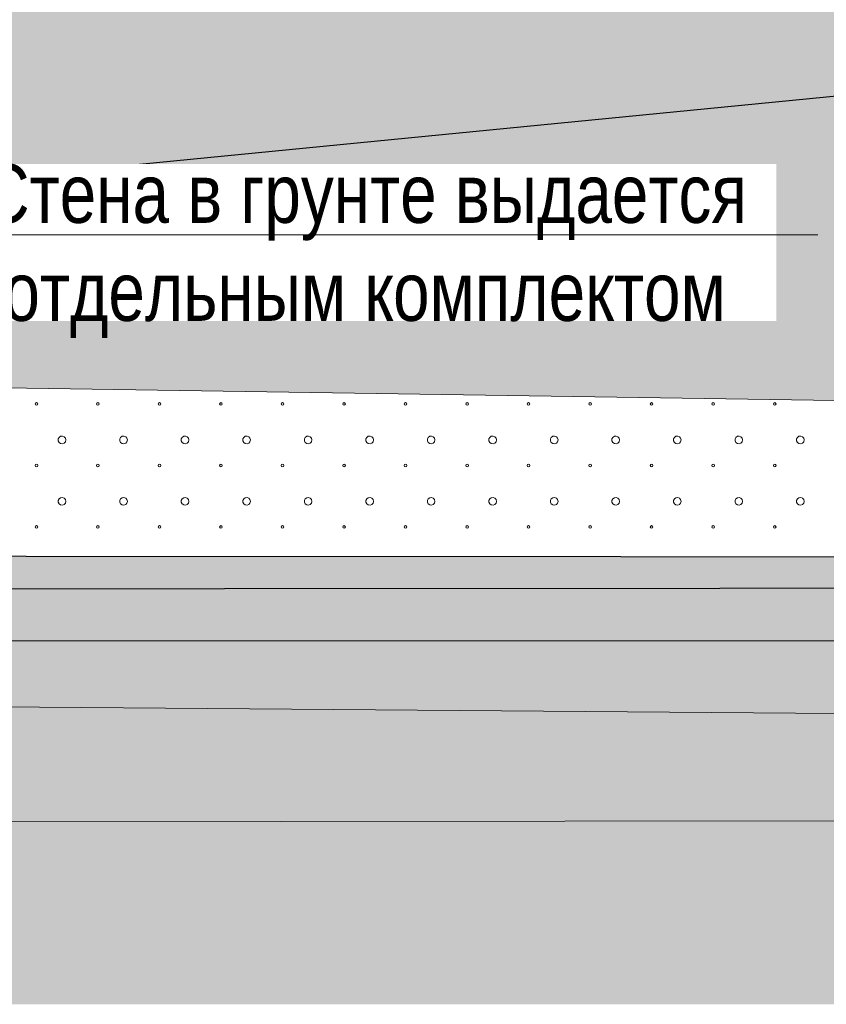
# Model space of a CAD drawing. Header units: millimetres. Extents: x 615418 to 955542, y 450519 to 646666.
# Tile 72 of 84: x 925104 to 942257, y 579958 to 600895. Entities that reach past the tile are written whole.
import ezdxf
from ezdxf import colors
from ezdxf.entities.mleader import LeaderData, LeaderLine
from ezdxf.math import Vec2, Vec3

# ---------------------------------------------------------------- set-up
doc = ezdxf.new("R2010")
doc.units = ezdxf.units.MM
doc.layers.add('Bound', color=7, linetype='Continuous')
doc.layers.add('Fill', color=7, linetype='Continuous')
doc.layers.add('Отдел_Выноски(точка)', color=7, linetype='Continuous', lineweight=15)
doc.styles.add('arial', font='arial.ttf')
pattern_1 = [(197.87055, (767405.044, 606052.442), (-2090.787921, -696.5901627), [8.1465, -22691.8873]), (197.87055, (767060.044, 605707.442), (-2090.787921, -696.5901627), [8.1465, -22691.8873]), (270, (767052.3, 605704.9), (696.9293, 4e-14), [8.146, -688.4443]), (270, (767397.3, 606049.9), (696.9293, 4e-14), [8.146, -688.4443]), (342.12945, (767397.394, 606041.792), (19514.0205961, -6269.3114633), [8.1465, -22691.8873]), (342.12945, (767052.394, 605696.792), (19514.0205961, -6269.3114633), [8.1465, -22691.8873]), (53.95936, (767405.044, 606039.24), (3484.646535, 4876.131138), [8.1465, -9468.1]), (53.95936, (767060.044, 605694.24), (3484.646535, 4876.131138), [8.1465, -9468.1]), (126.04064, (767064.874, 605700.84), (-2090.787921, 2786.36065), [8.146, -9468.1007]), (126.04064, (767409.874, 606045.84), (-2090.787921, 2786.36065), [8.146, -9468.1007])]

# ---------------------------------------------------------------- blocks, each defined once
blk = doc.blocks.new('_None')

msp = doc.modelspace()

# ---------------------------------------------------------------- hatches: boundary and pattern name
at = {"layer": 'Fill', "lineweight": 13}
h = msp.add_hatch(dxfattribs=at)
h.set_pattern_fill('GR29', color=256, scale=1500, pattern_type=2)
h.set_pattern_definition(pattern_1)
h.paths.add_polyline_path([(946165.8, 599637.2), (950535.1, 599915.3), (954042.3, 600127.5), (954042.3, 602231.5), (955542.3, 603231.5), (954989.5, 603415.7), (954042.3, 603379.5), (951843.6, 603295.4), (943944.1, 603034.7), (933579.3, 602648.5), (923214.4, 602235), (912849.6, 601812.2), (902484.8, 601398.7), (892119.9, 601012.4), (890601, 600962.3), (886930.5, 600781.1), (884340, 600669.3), (881749.5, 600557.5), (879158.8, 600462.1), (876568.2, 600366.7), (873977.5, 600271.3), (871386.9, 600175.9), (868796.1, 600100.4), (866205.3, 600025), (863614.5, 599949.5), (861023.8, 599874), (858432.9, 599820.9), (855841.9, 599767.9), (853251, 599714.8), (850660.1, 599661.8), (847475.8, 599545.8), (840295.8, 599545.8), (837106.8, 599545.8), (834117.9, 599545.8), (831128.9, 599545.8), (828139.9, 599545.9), (825151, 599545.9), (822162, 599545.9), (819173, 599545.9), (817678.5, 599545.8), (816903.7, 599474.9), (816157.8, 599418.1), (815411.8, 599362), (814665.9, 599305.8), (813920, 599249.7), (813174, 599193.6), (812428, 599139.8), (811682, 599085.9), (810936, 599032.1), (810190.1, 598978.2), (809444, 598928), (808697.8, 598877.8), (807951.7, 598827.6), (807205.6, 598777.4), (806459.4, 598732.1), (805713.2, 598686.8), (804966.9, 598641.5), (804220.7, 598596.3), (803474.2, 598556.9), (802727.8, 598517.5), (801981.4, 598478.1), (801235, 598438.7), (800488.4, 598406.1), (799741.8, 598373.4), (798995.2, 598340.7), (798248.6, 598308), (797501.7, 598282.4), (796754.9, 598256.9), (796008.1, 598231.4), (795136.3, 598205.1), (795071.3, 598205.7), (793411.4, 598203.9), (791761.5, 598198.1), (790111.6, 598188.7), (788461.7, 598176.1), (786811.8, 598160.8), (785161.9, 598143.7), (783512.1, 598125.2), (781862.2, 598106.4), (780212.3, 598088), (778562.4, 598070.8), (776912.5, 598055.6), (775262.6, 598043), (773612.7, 598033.6), (771962.8, 598027.8), (770212.9, 598025.8), (765601, 598053), (761089.1, 598133.5), (756577.2, 598263.6), (752065.3, 598437.8), (747553.4, 598648.3), (743041.5, 598886.1), (738529.6, 599140.7), (734017.7, 599401), (729505.8, 599655.6), (724993.9, 599893.3), (720482, 600103.9), (715970.1, 600278.1), (711458.2, 600408.2), (706946.3, 600488.6), (702434.4, 600515.8), (688535.1, 600172.8), (657179.2, 600049), (648050.1, 600607.1), (638506.2, 601983), (633618.5, 603231.5), (632118.4, 602231.5), (632118.4, 594516.2), (648050.1, 593573.8), (688535.1, 593577.4), (705044.4, 593577.3), (721336.5, 593180.5), (737628.6, 592783.6), (755362.9, 594099.9), (766712.9, 594451.3), (770212.9, 594545.8), (795161.3, 594606.1), (798250.3, 594601.9), (801239.2, 594590.3), (804228.2, 594571.5), (807217.2, 594546.3), (810206.1, 594515.8), (813195.1, 594481.5), (816184.1, 594444.7), (819173, 594407), (822162, 594370.2), (825151, 594335.8), (828139.9, 594305.4), (831128.9, 594280.2), (834117.9, 594261.4), (837106.8, 594249.8), (840295.8, 594245.8), (847475.8, 594245.7), (885266.5, 593669.6)])
at = {"layer": 'Fill'}
h = msp.add_hatch(dxfattribs=at)
h.set_pattern_fill('GR28', color=256, scale=1500, pattern_type=2)
h.set_pattern_definition([(90, (766712.94, 605367.84), (-375, 375), [16.5, -733.5]), (45, (766712.94, 605384.34), (-375, 375), [16.9706, -513.3595]), (0, (766724.94, 605396.34), (375, 375), [16.5, -733.5]), (315, (766741.44, 605396.34), (375, 375), [16.9706, -513.3595]), (90, (766753.44, 605367.84), (-375, 375), [16.5, -733.5]), (45, (766741.44, 605355.84), (-375, 375), [16.9706, -513.3595]), (0, (766724.94, 605355.84), (375, 375), [16.5, -733.5]), (315, (766712.94, 605367.84), (375, 375), [16.9706, -513.3595])])
h.paths.add_polyline_path([(954042.3, 600127.5), (950535.1, 599915.3), (946165.8, 599637.2), (885266.5, 593669.6), (946165.8, 592741.3), (950535.1, 592674.7), (954042.3, 592578.9)])
h = msp.add_hatch(dxfattribs=at)
h.set_pattern_fill('GR39', color=256, scale=1500, style=0, pattern_type=2)
h.set_pattern_definition([(0, (767140.44, 605463.8), (0, 868.83), [0, -843]), (0, (767681.94, 606009.8), (0, 868.83), [0, -843]), (0, (766838.94, 606009.8), (0, 868.83), [0, -843]), (46.589094, (767045.944, 606216.842), (32034, 33884.37), [159.48, -47680.6918]), (45.009384, (767552.944, 605880.842), (843, 868.83), [168.765, -40372.0644]), (44.01591, (767209.444, 605534.342), (843, 868.83), [182.1, -18573.4564]), (45.009384, (767381.944, 605709.842), (843, 868.83), [177.105, -40363.7244]), (46.627721, (766880.944, 606048.842), (30348, 32146.71), [189.63, -45229.577])])
h.paths.add_polyline_path([(950535.1, 589467.2), (887299.3, 589503.6), (870695.8, 589503.6), (872826.4, 588767.2), (887299.3, 588767.2), (950535.1, 588806.8), (954042.3, 588810.7), (954042.3, 589463.6)])
h = msp.add_hatch(dxfattribs=at)
h.set_pattern_fill('GR30', color=256, scale=1500, style=0, pattern_type=2)
h.set_pattern_definition([(197.866148, (766950.019, 605597.732), (-1469.25, -489.3829239), [8.8168, -15942.6809]), (197.866148, (767197.519, 605845.232), (-1469.25, -489.3829239), [8.8168, -15942.6809]), (270, (767189.1, 605842.5), (489.75, 3e-14), [8.8168, -480.5661]), (270, (766941.6, 605595), (489.75, 3e-14), [8.8168, -480.5661]), (342.133852, (766941.694, 605586.242), (13713.0000001, -4404.4463148), [8.817, -15942.6807]), (342.133852, (767189.194, 605833.742), (13713.0000001, -4404.4463148), [8.817, -15942.6807]), (53.95219, (766949.944, 605583.392), (2448.75, 3425.680467), [8.817, -6649.238]), (53.95219, (767197.444, 605830.892), (2448.75, 3425.680467), [8.817, -6649.238]), (126.04781, (767202.694, 605838.092), (-1469.25, 1957.5316954), [8.8168, -6649.2382]), (126.04781, (766955.194, 605590.592), (-1469.25, 1957.5316954), [8.8168, -6649.2382])])
h.paths.add_polyline_path([(946165.8, 588804.1), (887299.3, 588767.2), (872826.4, 588767.2), (872840.4, 588762.3), (874019, 588355), (875942.2, 587727.7), (887299.3, 587687.2), (946165.8, 587678.5), (950535.1, 587677.8), (954042.3, 587676.9), (954042.3, 588810.7), (950535.1, 588806.8)])
at = {"layer": 'Fill', "lineweight": 13}
h = msp.add_hatch(dxfattribs=at)
h.set_pattern_fill('GR38', color=256, scale=1500, pattern_type=2)
h.set_pattern_definition([(45, (766713, 607455.8), (0, 3150), [1484.925, -2969.85]), (45, (768813, 605355.8), (0, 3150), [1484.925, -2969.85]), (45, (766713, 605355.8), (0, 3150), [2121.3, -2333.473]), (45, (768213, 606855.8), (0, 3150), [2333.4, -2121.373]), (45, (767763, 605355.8), (0, 3150), [2969.85, -1484.923]), (45, (766713, 606405.8), (0, 3150), [2969.85, -1484.923])])
h.paths.add_polyline_path([(954042.3, 587676.9), (950535.1, 587677.8), (887299.3, 587687.2), (875942.2, 587727.7), (877670.5, 587414.2), (881182.4, 586834.2), (884424.8, 586602), (950535.1, 586078.2), (954042.3, 586028.3)])
h.paths.add_polyline_path([(705044.4, 586944.2), (688535.1, 586944.3), (648050.1, 587038.5), (632118.4, 587038.5), (632118.4, 583392.7), (648050.1, 583392.7), (688535.1, 583082.4), (705044.4, 583082.3), (755362.9, 583329.5), (766712.9, 583133.1), (770212.9, 583130.7), (795161.3, 583525), (840295.8, 583746.7), (847475.8, 583745.8), (950535.1, 583871.1), (954042.3, 583878.8), (954042.3, 586028.3), (950535.1, 586078.2), (884424.8, 586602), (847475.8, 586554.3), (840295.8, 586545), (795161.3, 585803.9), (770212.9, 585235.6), (766712.9, 585219.8), (755362.9, 585213.2)])
h = msp.add_hatch(dxfattribs=at)
h.set_pattern_fill('GR29', color=256, scale=1500, pattern_type=2)
h.set_pattern_definition(pattern_1)
h.paths.add_polyline_path([(759209.5, 580399.1), (760209.5, 579958.3), (954042.3, 579958.3), (954042.3, 583878.8), (950535.1, 583871.1), (847475.8, 583745.8), (840295.8, 583746.7), (795161.3, 583525), (770212.9, 583130.7), (766712.9, 583133.1), (755362.9, 583329.5), (705044.4, 583082.3), (688535.1, 583082.4), (648050.1, 583392.7), (632118.4, 583392.7), (632118.4, 579958.3), (757209.5, 579958.3), (758209.5, 579976.3)])

# ---------------------------------------------------------------- linework, layer by layer
at = {"lineweight": 13}
for points in [[(847475.8, 594245.7), (885266.5, 593669.6), (946165.8, 592741.3), (950535.1, 592674.7), (954042.3, 592578.9)], [(847475.8, 593646.1), (855789.4, 593464.6), (859458.9, 592888.1), (863217.7, 591936.8), (867830.4, 590530.2), (870695.8, 589503.6), (872840.4, 588762.3), (874019, 588355), (875942.2, 587727.7), (877670.5, 587414.2), (881182.4, 586834.2), (884424.8, 586602), (950535.1, 586078.2), (954042.3, 586028.3)]]:
    msp.add_lwpolyline(points, dxfattribs=at)
for points in [[(954042.3, 589463.6), (950535.1, 589467.2), (887299.3, 589503.6), (870695.8, 589503.6)], [(954042.3, 588810.7), (950535.1, 588806.8), (887299.3, 588767.2), (872826.4, 588767.2)], [(954042.3, 587676.9), (950535.1, 587677.8), (887299.3, 587687.2), (875942.2, 587727.7)]]:
    msp.add_lwpolyline(points)
at = {"layer": 'Bound'}
msp.add_lwpolyline([(885266.5, 593669.6), (946165.8, 599637.2), (950535.1, 599915.3)], dxfattribs=at)
at = {"layer": 'Bound', "lineweight": 13}
msp.add_lwpolyline([(954042.3, 583878.8), (950535.1, 583871.1), (847475.8, 583745.8), (840295.8, 583746.7), (795161.3, 583525), (770212.9, 583130.7), (766712.9, 583133.1), (755362.9, 583329.5), (705044.4, 583082.3), (688535.1, 583082.4), (648050.1, 583392.7), (632118.4, 583392.7)], dxfattribs=at)
at = {"layer": 'Fill', "linetype": 'Continuous', "lineweight": 13}
for p, q in [((925439.8, 592743.4), (925431.4, 592723.2)), ((925431.6, 592723.3), (925440, 592703.1)), ((925460.1, 592751.8), (925439.9, 592743.5)), ((925480.2, 592743.4), (925460, 592751.8)), ((925480.2, 592703), (925488.6, 592723.2)), ((925488.7, 592723.3), (925480.3, 592743.5)), ((926748.1, 592743.4), (926739.7, 592723.2)), ((926739.9, 592723.3), (926748.3, 592703.1)), ((926768.4, 592751.8), (926748.2, 592743.5)), ((926788.5, 592743.4), (926768.3, 592751.8)), ((926788.5, 592703), (926796.9, 592723.2)), ((926797, 592723.3), (926788.6, 592743.5)), ((928056.4, 592743.4), (928048.1, 592723.2)), ((928048.2, 592723.3), (928056.6, 592703.1)), ((928076.7, 592751.8), (928056.5, 592743.5)), ((928096.8, 592743.4), (928076.6, 592751.8)), ((928096.8, 592703), (928105.2, 592723.2)), ((928105.3, 592723.3), (928096.9, 592743.5)), ((929364.7, 592743.4), (929356.4, 592723.2)), ((929356.5, 592723.3), (929364.9, 592703.1)), ((929385, 592751.8), (929364.8, 592743.5)), ((929405.1, 592743.4), (929384.9, 592751.8)), ((929405.1, 592703), (929413.5, 592723.2)), ((929413.6, 592723.3), (929405.2, 592743.5)), ((930673, 592743.4), (930664.7, 592723.2)), ((930664.8, 592723.3), (930673.2, 592703.1)), ((930693.3, 592751.8), (930673.1, 592743.5)), ((930713.5, 592743.4), (930693.2, 592751.8)), ((930721.9, 592723.3), (930713.5, 592743.5)), ((930713.5, 592703), (930721.8, 592723.2)), ((931981.3, 592743.4), (931973, 592723.2)), ((931973.1, 592723.3), (931981.5, 592703.1)), ((932001.6, 592751.8), (931981.4, 592743.5)), ((932021.8, 592743.4), (932001.5, 592751.8)), ((932030.2, 592723.3), (932021.8, 592743.5)), ((932021.8, 592703), (932030.1, 592723.2)), ((933289.6, 592743.4), (933281.3, 592723.2)), ((933281.4, 592723.3), (933289.8, 592703.1)), ((933309.9, 592751.8), (933289.7, 592743.5)), ((933330.1, 592743.4), (933309.8, 592751.8)), ((933338.5, 592723.3), (933330.1, 592743.5)), ((933330.1, 592703), (933338.4, 592723.2)), ((934597.9, 592743.4), (934589.6, 592723.2)), ((934589.7, 592723.3), (934598.1, 592703.1)), ((934618.2, 592751.8), (934598, 592743.5)), ((934638.4, 592743.4), (934618.1, 592751.8)), ((934646.8, 592723.3), (934638.4, 592743.5)), ((934638.4, 592703), (934646.7, 592723.2)), ((935906.2, 592743.4), (935897.9, 592723.2)), ((935898, 592723.3), (935906.4, 592703.1)), ((935926.5, 592751.8), (935906.3, 592743.5)), ((935946.7, 592743.4), (935926.4, 592751.8)), ((935955.1, 592723.3), (935946.7, 592743.5)), ((935946.7, 592703), (935955, 592723.2)), ((937214.5, 592743.4), (937206.2, 592723.2)), ((937206.3, 592723.3), (937214.7, 592703.1)), ((937234.8, 592751.8), (937214.6, 592743.5)), ((937255, 592743.4), (937234.7, 592751.8)), ((937263.4, 592723.3), (937255, 592743.5)), ((937255, 592703), (937263.3, 592723.2)), ((938522.8, 592743.4), (938514.5, 592723.2)), ((938514.6, 592723.3), (938523, 592703.1)), ((938543.1, 592751.8), (938522.9, 592743.5)), ((938563.3, 592743.4), (938543.1, 592751.8)), ((938571.7, 592723.3), (938563.3, 592743.5)), ((938563.3, 592703), (938571.6, 592723.2)), ((939831.1, 592743.4), (939822.8, 592723.2)), ((939822.9, 592723.3), (939831.3, 592703.1)), ((939851.4, 592751.8), (939831.2, 592743.5)), ((939871.6, 592743.4), (939851.4, 592751.8)), ((939880, 592723.3), (939871.6, 592743.5)), ((939871.6, 592703), (939879.9, 592723.2)), ((941139.4, 592743.4), (941131.1, 592723.2)), ((941131.2, 592723.3), (941139.6, 592703.1)), ((941159.7, 592751.8), (941139.5, 592743.5)), ((941179.9, 592743.4), (941159.7, 592751.8)), ((941188.3, 592723.3), (941179.9, 592743.5)), ((941179.9, 592703), (941188.2, 592723.2)), ((925439.8, 592703), (925460, 592694.7)), ((925460.1, 592694.8), (925480.3, 592703.1)), ((926748.1, 592703), (926768.3, 592694.7)), ((926768.4, 592694.8), (926788.6, 592703.1)), ((928056.4, 592703), (928076.6, 592694.7)), ((928076.7, 592694.8), (928096.9, 592703.1)), ((929364.7, 592703), (929384.9, 592694.7)), ((929385, 592694.8), (929405.2, 592703.1)), ((930673, 592703), (930693.2, 592694.7)), ((930693.3, 592694.8), (930713.5, 592703.1)), ((931981.3, 592703), (932001.5, 592694.7)), ((932001.6, 592694.8), (932021.8, 592703.1)), ((933289.6, 592703), (933309.8, 592694.7)), ((933309.9, 592694.8), (933330.1, 592703.1)), ((934597.9, 592703), (934618.1, 592694.7)), ((934618.2, 592694.8), (934638.4, 592703.1)), ((935906.2, 592703), (935926.4, 592694.7)), ((935926.5, 592694.8), (935946.7, 592703.1)), ((937214.5, 592703), (937234.8, 592694.7)), ((937234.8, 592694.8), (937255.1, 592703.1)), ((938522.8, 592703), (938543.1, 592694.7)), ((938543.1, 592694.8), (938563.4, 592703.1)), ((939831.1, 592703), (939851.4, 592694.7)), ((939851.4, 592694.8), (939871.7, 592703.1)), ((941139.4, 592703), (941159.7, 592694.7)), ((941159.7, 592694.8), (941180, 592703.1)), ((925942.9, 592014), (925924.7, 591979.4)), ((925924.7, 591979.4), (925924.7, 591940.4)), ((925924.7, 591940.3), (925942.9, 591905.7)), ((925975.1, 592036.2), (925942.9, 592014)), ((925942.9, 591905.7), (925975, 591883.5)), ((926013.8, 592040.9), (925975, 592036.2)), ((925975.1, 591883.5), (926013.9, 591878.8)), ((926013.8, 591878.9), (926050.4, 591892.7)), ((926050.4, 592027.1), (926013.9, 592040.9)), ((926076.3, 591997.9), (926050.4, 592027.2)), ((926050.4, 591892.7), (926076.3, 591922)), ((926076.3, 591921.9), (926085.5, 591959.9)), ((926085.7, 591959.9), (926076.5, 591997.9)), ((927251.2, 592014), (927233, 591979.4)), ((927233, 591979.4), (927233, 591940.4)), ((927233, 591940.3), (927251.2, 591905.7)), ((927283.4, 592036.2), (927251.2, 592014)), ((927251.2, 591905.7), (927283.3, 591883.5)), ((927322.1, 592040.9), (927283.3, 592036.2)), ((927283.4, 591883.5), (927322.2, 591878.8)), ((927322.1, 591878.9), (927358.7, 591892.7)), ((927358.7, 592027.1), (927322.2, 592040.9)), ((927384.6, 591997.9), (927358.7, 592027.2)), ((927358.7, 591892.7), (927384.6, 591922)), ((927384.6, 591921.9), (927393.8, 591959.9)), ((927394, 591959.9), (927384.8, 591997.9)), ((928559.5, 592014), (928541.3, 591979.4)), ((928541.3, 591979.4), (928541.3, 591940.4)), ((928541.3, 591940.3), (928559.5, 591905.7)), ((928591.7, 592036.2), (928559.5, 592014)), ((928559.5, 591905.7), (928591.6, 591883.5)), ((928630.4, 592040.9), (928591.6, 592036.2)), ((928591.7, 591883.5), (928630.5, 591878.8)), ((928630.4, 591878.9), (928667, 591892.7)), ((928667, 592027.1), (928630.5, 592040.9)), ((928692.9, 591997.9), (928667, 592027.2)), ((928667, 591892.7), (928692.9, 591922)), ((928692.9, 591921.9), (928702.1, 591959.9)), ((928702.3, 591959.9), (928693.1, 591997.9)), ((929849.6, 591979.4), (929849.6, 591940.4)), ((929849.6, 591940.3), (929867.8, 591905.7)), ((929867.8, 592014), (929849.7, 591979.4)), ((929900, 592036.2), (929867.8, 592014)), ((929867.8, 591905.7), (929899.9, 591883.5)), ((929938.7, 592040.9), (929899.9, 592036.2)), ((929900, 591883.5), (929938.8, 591878.8)), ((929938.7, 591878.9), (929975.3, 591892.7)), ((929975.3, 592027.1), (929938.8, 592040.9)), ((930001.2, 591997.9), (929975.3, 592027.2)), ((929975.3, 591892.7), (930001.2, 591922)), ((930001.2, 591921.9), (930010.4, 591959.9)), ((930010.6, 591959.9), (930001.4, 591997.9)), ((931157.9, 591979.4), (931157.9, 591940.4)), ((931176.1, 592014), (931158, 591979.4)), ((931158, 591940.3), (931176.1, 591905.7)), ((931208.3, 592036.2), (931176.1, 592014)), ((931176.1, 591905.7), (931208.2, 591883.5)), ((931247, 592040.9), (931208.2, 592036.2)), ((931208.3, 591883.5), (931247.1, 591878.8)), ((931247, 591878.9), (931283.6, 591892.7)), ((931283.6, 592027.1), (931247.1, 592040.9)), ((931309.5, 591997.9), (931283.6, 592027.2)), ((931283.6, 591892.7), (931309.5, 591922)), ((931309.5, 591921.9), (931318.7, 591959.9)), ((931319, 591959.9), (931309.7, 591997.9)), ((932466.2, 591979.4), (932466.2, 591940.4)), ((932484.4, 592014), (932466.3, 591979.4)), ((932466.3, 591940.3), (932484.4, 591905.7)), ((932516.6, 592036.2), (932484.4, 592014)), ((932484.4, 591905.7), (932516.5, 591883.5)), ((932555.3, 592040.9), (932516.5, 592036.2)), ((932516.6, 591883.5), (932555.4, 591878.8)), ((932555.3, 591878.9), (932591.9, 591892.7)), ((932591.9, 592027.1), (932555.4, 592040.9)), ((932617.8, 591997.9), (932591.9, 592027.2)), ((932591.9, 591892.7), (932617.8, 591922)), ((932617.8, 591921.9), (932627, 591959.9)), ((932627.3, 591959.9), (932618, 591997.9)), ((933774.5, 591979.4), (933774.5, 591940.4)), ((933792.7, 592014), (933774.6, 591979.4)), ((933774.6, 591940.3), (933792.7, 591905.7)), ((933824.9, 592036.2), (933792.7, 592014)), ((933792.7, 591905.7), (933824.8, 591883.5)), ((933863.6, 592040.9), (933824.8, 592036.2)), ((933824.9, 591883.5), (933863.7, 591878.8)), ((933863.6, 591878.9), (933900.2, 591892.7)), ((933900.2, 592027.1), (933863.7, 592040.9)), ((933926.1, 591997.9), (933900.2, 592027.2)), ((933900.2, 591892.7), (933926.1, 591922)), ((933926.1, 591921.9), (933935.3, 591959.9)), ((933935.6, 591959.9), (933926.3, 591997.9)), ((935082.8, 591979.4), (935082.8, 591940.4)), ((935101, 592014), (935082.9, 591979.4)), ((935082.9, 591940.3), (935101, 591905.7)), ((935133.2, 592036.2), (935101, 592014)), ((935101, 591905.7), (935133.1, 591883.5)), ((935171.9, 592040.9), (935133.1, 592036.2)), ((935133.2, 591883.5), (935172, 591878.8)), ((935171.9, 591878.9), (935208.5, 591892.7)), ((935208.5, 592027.1), (935172, 592040.9)), ((935234.4, 591997.9), (935208.5, 592027.2)), ((935208.5, 591892.7), (935234.4, 591922)), ((935234.4, 591921.9), (935243.6, 591959.9)), ((935243.9, 591959.9), (935234.6, 591997.9)), ((936391.1, 591979.4), (936391.1, 591940.4)), ((936409.3, 592014), (936391.2, 591979.4)), ((936391.2, 591940.3), (936409.3, 591905.7)), ((936441.5, 592036.2), (936409.3, 592014)), ((936409.3, 591905.7), (936441.4, 591883.5)), ((936480.2, 592040.9), (936441.4, 592036.2)), ((936441.5, 591883.5), (936480.3, 591878.8)), ((936480.2, 591878.9), (936516.8, 591892.7)), ((936516.8, 592027.1), (936480.3, 592040.9)), ((936542.7, 591997.9), (936516.8, 592027.2)), ((936516.8, 591892.7), (936542.7, 591922)), ((936542.7, 591921.9), (936552, 591959.9)), ((936552.2, 591959.9), (936542.9, 591997.9)), ((937699.4, 591979.4), (937699.4, 591940.4)), ((937717.6, 592014), (937699.5, 591979.4)), ((937699.5, 591940.3), (937717.6, 591905.7)), ((937749.8, 592036.2), (937717.6, 592014)), ((937717.6, 591905.7), (937749.8, 591883.5)), ((937788.5, 592040.9), (937749.7, 592036.2)), ((937749.8, 591883.5), (937788.6, 591878.8)), ((937788.5, 591878.9), (937825.1, 591892.7)), ((937825.1, 592027.1), (937788.6, 592040.9)), ((937851, 591997.9), (937825.1, 592027.2)), ((937825.1, 591892.7), (937851, 591922)), ((937851, 591921.9), (937860.3, 591959.9)), ((937860.5, 591959.9), (937851.2, 591997.9)), ((939007.7, 591979.4), (939007.7, 591940.4)), ((939025.9, 592014), (939007.8, 591979.4)), ((939007.8, 591940.3), (939025.9, 591905.7)), ((939058.1, 592036.2), (939025.9, 592014)), ((939025.9, 591905.7), (939058.1, 591883.5)), ((939096.8, 592040.9), (939058, 592036.2)), ((939058.1, 591883.5), (939096.9, 591878.8)), ((939096.8, 591878.9), (939133.4, 591892.7)), ((939133.4, 592027.1), (939096.9, 592040.9)), ((939133.4, 591892.7), (939159.3, 591922)), ((939159.3, 591997.9), (939133.5, 592027.2)), ((939159.3, 591921.9), (939168.6, 591959.9)), ((939168.8, 591959.9), (939159.5, 591997.9)), ((940316, 591979.4), (940316, 591940.4)), ((940334.2, 592014), (940316.1, 591979.4)), ((940316.1, 591940.3), (940334.2, 591905.7)), ((940366.4, 592036.2), (940334.2, 592014)), ((940334.2, 591905.7), (940366.4, 591883.5)), ((940405.1, 592040.9), (940366.3, 592036.2)), ((940366.4, 591883.5), (940405.2, 591878.8)), ((940405.1, 591878.9), (940441.7, 591892.7)), ((940441.7, 592027.1), (940405.2, 592040.9)), ((940441.7, 591892.7), (940467.6, 591922)), ((940467.6, 591997.9), (940441.8, 592027.2)), ((940467.6, 591921.9), (940476.9, 591959.9)), ((940477.1, 591959.9), (940467.8, 591997.9)), ((941642.5, 592014), (941624.4, 591979.4)), ((941624.4, 591979.4), (941624.4, 591940.4)), ((941624.4, 591940.3), (941642.5, 591905.7)), ((941674.7, 592036.2), (941642.5, 592014)), ((941642.5, 591905.7), (941674.7, 591883.5)), ((941713.4, 592040.9), (941674.7, 592036.2)), ((941674.7, 591883.5), (941713.5, 591878.8)), ((941713.4, 591878.9), (941750, 591892.7)), ((941750, 592027.1), (941713.5, 592040.9)), ((941750, 591892.7), (941775.9, 591922)), ((941775.9, 591997.9), (941750.1, 592027.2)), ((941775.9, 591921.9), (941785.2, 591959.9)), ((941785.4, 591959.9), (941776.1, 591997.9)), ((925439.8, 591435.9), (925431.4, 591415.7)), ((925431.6, 591415.8), (925440, 591395.6)), ((925439.8, 591395.5), (925460, 591387.2)), ((925460.1, 591444.3), (925439.9, 591436)), ((925480.2, 591435.9), (925460, 591444.3)), ((925460.1, 591387.3), (925480.3, 591395.7)), ((925480.2, 591395.5), (925488.6, 591415.7)), ((925488.7, 591415.8), (925480.3, 591436)), ((926748.1, 591435.9), (926739.7, 591415.7)), ((926739.9, 591415.8), (926748.3, 591395.6)), ((926748.1, 591395.5), (926768.3, 591387.2)), ((926768.4, 591444.3), (926748.2, 591436)), ((926788.5, 591435.9), (926768.3, 591444.3)), ((926768.4, 591387.3), (926788.6, 591395.7)), ((926788.5, 591395.5), (926796.9, 591415.7)), ((926797, 591415.8), (926788.6, 591436)), ((928056.4, 591435.9), (928048.1, 591415.7)), ((928048.2, 591415.8), (928056.6, 591395.6)), ((928056.4, 591395.5), (928076.6, 591387.2)), ((928076.7, 591444.3), (928056.5, 591436)), ((928096.8, 591435.9), (928076.6, 591444.3)), ((928076.7, 591387.3), (928096.9, 591395.7)), ((928096.8, 591395.5), (928105.2, 591415.7)), ((928105.3, 591415.8), (928096.9, 591436)), ((929364.7, 591435.9), (929356.4, 591415.7)), ((929356.5, 591415.8), (929364.9, 591395.6)), ((929364.7, 591395.5), (929384.9, 591387.2)), ((929385, 591444.3), (929364.8, 591436)), ((929405.1, 591435.9), (929384.9, 591444.3)), ((929385, 591387.3), (929405.2, 591395.7)), ((929405.1, 591395.5), (929413.5, 591415.7)), ((929413.6, 591415.8), (929405.2, 591436)), ((930673, 591435.9), (930664.7, 591415.7)), ((930664.8, 591415.8), (930673.2, 591395.6)), ((930673, 591395.5), (930693.2, 591387.2)), ((930693.3, 591444.3), (930673.1, 591436)), ((930713.5, 591435.9), (930693.2, 591444.3)), ((930693.3, 591387.3), (930713.5, 591395.7)), ((930721.9, 591415.8), (930713.5, 591436)), ((930713.5, 591395.5), (930721.8, 591415.7)), ((931981.3, 591435.9), (931973, 591415.7)), ((931973.1, 591415.8), (931981.5, 591395.6)), ((931981.3, 591395.5), (932001.5, 591387.2)), ((932001.6, 591444.3), (931981.4, 591436)), ((932021.8, 591435.9), (932001.5, 591444.3)), ((932001.6, 591387.3), (932021.8, 591395.7)), ((932030.2, 591415.8), (932021.8, 591436)), ((932021.8, 591395.5), (932030.1, 591415.7)), ((933289.6, 591435.9), (933281.3, 591415.7)), ((933281.4, 591415.8), (933289.8, 591395.6)), ((933289.6, 591395.5), (933309.8, 591387.2)), ((933309.9, 591444.3), (933289.7, 591436)), ((933330.1, 591435.9), (933309.8, 591444.3)), ((933309.9, 591387.3), (933330.1, 591395.7)), ((933338.5, 591415.8), (933330.1, 591436)), ((933330.1, 591395.5), (933338.4, 591415.7)), ((934597.9, 591435.9), (934589.6, 591415.7)), ((934589.7, 591415.8), (934598.1, 591395.6)), ((934597.9, 591395.5), (934618.1, 591387.2)), ((934618.2, 591444.3), (934598, 591436)), ((934638.4, 591435.9), (934618.1, 591444.3)), ((934618.2, 591387.3), (934638.4, 591395.7)), ((934646.8, 591415.8), (934638.4, 591436)), ((934638.4, 591395.5), (934646.7, 591415.7)), ((935906.2, 591435.9), (935897.9, 591415.7)), ((935898, 591415.8), (935906.4, 591395.6)), ((935906.2, 591395.5), (935926.4, 591387.2)), ((935926.5, 591444.3), (935906.3, 591436)), ((935946.7, 591435.9), (935926.4, 591444.3)), ((935926.5, 591387.3), (935946.7, 591395.7)), ((935955.1, 591415.8), (935946.7, 591436)), ((935946.7, 591395.5), (935955, 591415.7)), ((937214.5, 591435.9), (937206.2, 591415.7)), ((937206.3, 591415.8), (937214.7, 591395.6)), ((937214.5, 591395.5), (937234.8, 591387.2)), ((937234.8, 591444.3), (937214.6, 591436)), ((937255, 591435.9), (937234.7, 591444.3)), ((937234.8, 591387.3), (937255.1, 591395.7)), ((937263.4, 591415.8), (937255, 591436)), ((937255, 591395.5), (937263.3, 591415.7)), ((938522.8, 591435.9), (938514.5, 591415.7)), ((938514.6, 591415.8), (938523, 591395.6)), ((938522.8, 591395.5), (938543.1, 591387.2)), ((938543.1, 591444.3), (938522.9, 591436)), ((938563.3, 591435.9), (938543.1, 591444.3)), ((938543.1, 591387.3), (938563.4, 591395.7)), ((938571.7, 591415.8), (938563.3, 591436)), ((938563.3, 591395.5), (938571.6, 591415.7)), ((939831.1, 591435.9), (939822.8, 591415.7)), ((939822.9, 591415.8), (939831.3, 591395.6)), ((939831.1, 591395.5), (939851.4, 591387.2)), ((939851.4, 591444.3), (939831.2, 591436)), ((939871.6, 591435.9), (939851.4, 591444.3)), ((939851.4, 591387.3), (939871.7, 591395.7)), ((939880, 591415.8), (939871.6, 591436)), ((939871.6, 591395.5), (939879.9, 591415.7)), ((941139.4, 591435.9), (941131.1, 591415.7)), ((941131.2, 591415.8), (941139.6, 591395.6)), ((941139.4, 591395.5), (941159.7, 591387.2)), ((941159.7, 591444.3), (941139.5, 591436)), ((941179.9, 591435.9), (941159.7, 591444.3)), ((941159.7, 591387.3), (941180, 591395.7)), ((941188.3, 591415.8), (941179.9, 591436)), ((941179.9, 591395.5), (941188.2, 591415.7)), ((925942.9, 590706.5), (925924.7, 590671.9)), ((925924.7, 590671.9), (925924.7, 590632.9)), ((925924.7, 590632.8), (925942.9, 590598.2)), ((925975.1, 590728.8), (925942.9, 590706.5)), ((926013.8, 590733.4), (925975, 590728.7)), ((926050.4, 590719.6), (926013.9, 590733.5)), ((926076.3, 590690.4), (926050.4, 590719.7)), ((926076.3, 590614.4), (926085.5, 590652.4)), ((926085.7, 590652.4), (926076.5, 590690.4)), ((927251.2, 590706.5), (927233, 590671.9)), ((927233, 590671.9), (927233, 590632.9)), ((927233, 590632.8), (927251.2, 590598.2)), ((927283.4, 590728.8), (927251.2, 590706.5)), ((927322.1, 590733.4), (927283.3, 590728.7)), ((927358.7, 590719.6), (927322.2, 590733.5)), ((927384.6, 590690.4), (927358.7, 590719.7)), ((927384.6, 590614.4), (927393.8, 590652.4)), ((927394, 590652.4), (927384.8, 590690.4)), ((928559.5, 590706.5), (928541.3, 590671.9)), ((928541.3, 590671.9), (928541.3, 590632.9)), ((928541.3, 590632.8), (928559.5, 590598.2)), ((928591.7, 590728.8), (928559.5, 590706.5)), ((928630.4, 590733.4), (928591.6, 590728.7)), ((928667, 590719.6), (928630.5, 590733.5)), ((928692.9, 590690.4), (928667, 590719.7)), ((928692.9, 590614.4), (928702.1, 590652.4)), ((928702.3, 590652.4), (928693.1, 590690.4)), ((929849.6, 590671.9), (929849.6, 590632.9)), ((929849.6, 590632.8), (929867.8, 590598.2)), ((929867.8, 590706.5), (929849.7, 590671.9)), ((929900, 590728.8), (929867.8, 590706.5)), ((929938.7, 590733.4), (929899.9, 590728.7)), ((929975.3, 590719.6), (929938.8, 590733.5)), ((930001.2, 590690.4), (929975.3, 590719.7)), ((930001.2, 590614.4), (930010.4, 590652.4)), ((930010.6, 590652.4), (930001.4, 590690.4)), ((931157.9, 590671.9), (931157.9, 590632.9)), ((931176.1, 590706.5), (931158, 590671.9)), ((931158, 590632.8), (931176.1, 590598.2)), ((931208.3, 590728.8), (931176.1, 590706.5)), ((931247, 590733.4), (931208.2, 590728.7)), ((931283.6, 590719.6), (931247.1, 590733.5)), ((931309.5, 590690.4), (931283.6, 590719.7)), ((931309.5, 590614.4), (931318.7, 590652.4)), ((931319, 590652.4), (931309.7, 590690.4)), ((932466.2, 590671.9), (932466.2, 590632.9)), ((932484.4, 590706.5), (932466.3, 590671.9)), ((932466.3, 590632.8), (932484.4, 590598.2)), ((932516.6, 590728.8), (932484.4, 590706.5)), ((932555.3, 590733.4), (932516.5, 590728.7)), ((932591.9, 590719.6), (932555.4, 590733.5)), ((932617.8, 590690.4), (932591.9, 590719.7)), ((932617.8, 590614.4), (932627, 590652.4)), ((932627.3, 590652.4), (932618, 590690.4)), ((933774.5, 590671.9), (933774.5, 590632.9)), ((933792.7, 590706.5), (933774.6, 590671.9)), ((933774.6, 590632.8), (933792.7, 590598.2)), ((933824.9, 590728.8), (933792.7, 590706.5)), ((933863.6, 590733.4), (933824.8, 590728.7)), ((933900.2, 590719.6), (933863.7, 590733.5)), ((933926.1, 590690.4), (933900.2, 590719.7)), ((933926.1, 590614.4), (933935.3, 590652.4)), ((933935.6, 590652.4), (933926.3, 590690.4)), ((935082.8, 590671.9), (935082.8, 590632.9)), ((935101, 590706.5), (935082.9, 590671.9)), ((935082.9, 590632.8), (935101, 590598.2)), ((935133.2, 590728.8), (935101, 590706.5)), ((935171.9, 590733.4), (935133.1, 590728.7)), ((935208.5, 590719.6), (935172, 590733.5)), ((935234.4, 590690.4), (935208.5, 590719.7)), ((935234.4, 590614.4), (935243.6, 590652.4)), ((935243.9, 590652.4), (935234.6, 590690.4)), ((936391.1, 590671.9), (936391.1, 590632.9)), ((936409.3, 590706.5), (936391.2, 590671.9)), ((936391.2, 590632.8), (936409.3, 590598.2)), ((936441.5, 590728.8), (936409.3, 590706.5)), ((936480.2, 590733.4), (936441.4, 590728.7)), ((936516.8, 590719.6), (936480.3, 590733.5)), ((936542.7, 590690.4), (936516.8, 590719.7)), ((936542.7, 590614.4), (936552, 590652.4)), ((936552.2, 590652.4), (936542.9, 590690.4)), ((937699.4, 590671.9), (937699.4, 590632.9)), ((937717.6, 590706.5), (937699.5, 590671.9)), ((937699.5, 590632.8), (937717.6, 590598.2)), ((937749.8, 590728.8), (937717.6, 590706.5)), ((937788.5, 590733.4), (937749.7, 590728.7)), ((937825.1, 590719.6), (937788.6, 590733.5)), ((937851, 590690.4), (937825.1, 590719.7)), ((937851, 590614.4), (937860.3, 590652.4)), ((937860.5, 590652.4), (937851.2, 590690.4)), ((939007.7, 590671.9), (939007.7, 590632.9)), ((939025.9, 590706.5), (939007.8, 590671.9)), ((939007.8, 590632.8), (939025.9, 590598.2)), ((939058.1, 590728.8), (939025.9, 590706.5)), ((939096.8, 590733.4), (939058, 590728.7)), ((939133.4, 590719.6), (939096.9, 590733.5)), ((939159.3, 590690.4), (939133.5, 590719.7)), ((939159.3, 590614.4), (939168.6, 590652.4)), ((939168.8, 590652.4), (939159.5, 590690.4)), ((940316, 590671.9), (940316, 590632.9)), ((940334.2, 590706.5), (940316.1, 590671.9)), ((940316.1, 590632.8), (940334.2, 590598.2)), ((940366.4, 590728.8), (940334.2, 590706.5)), ((940405.1, 590733.4), (940366.3, 590728.7)), ((940441.7, 590719.6), (940405.2, 590733.5)), ((940467.6, 590690.4), (940441.8, 590719.7)), ((940467.6, 590614.4), (940476.9, 590652.4)), ((940477.1, 590652.4), (940467.8, 590690.4)), ((941642.5, 590706.5), (941624.4, 590671.9)), ((941624.4, 590671.9), (941624.4, 590632.9)), ((941624.4, 590632.8), (941642.5, 590598.2)), ((941674.7, 590728.8), (941642.5, 590706.5)), ((941713.4, 590733.4), (941674.7, 590728.7)), ((941750, 590719.6), (941713.5, 590733.5)), ((941775.9, 590690.4), (941750.1, 590719.7)), ((941775.9, 590614.4), (941785.2, 590652.4)), ((941785.4, 590652.4), (941776.1, 590690.4)), ((925942.9, 590598.3), (925975, 590576)), ((925975.1, 590576), (926013.9, 590571.3)), ((926013.8, 590571.4), (926050.4, 590585.2)), ((926050.4, 590585.2), (926076.3, 590614.5)), ((927251.2, 590598.3), (927283.3, 590576)), ((927283.4, 590576), (927322.2, 590571.3)), ((927322.1, 590571.4), (927358.7, 590585.2)), ((927358.7, 590585.2), (927384.6, 590614.5)), ((928559.5, 590598.3), (928591.6, 590576)), ((928591.7, 590576), (928630.5, 590571.3)), ((928630.4, 590571.4), (928667, 590585.2)), ((928667, 590585.2), (928692.9, 590614.5)), ((929867.8, 590598.3), (929899.9, 590576)), ((929900, 590576), (929938.8, 590571.3)), ((929938.7, 590571.4), (929975.3, 590585.2)), ((929975.3, 590585.2), (930001.2, 590614.5)), ((931176.1, 590598.3), (931208.2, 590576)), ((931208.3, 590576), (931247.1, 590571.3)), ((931247, 590571.4), (931283.6, 590585.2)), ((931283.6, 590585.2), (931309.5, 590614.5)), ((932484.4, 590598.3), (932516.5, 590576)), ((932516.6, 590576), (932555.4, 590571.3)), ((932555.3, 590571.4), (932591.9, 590585.2)), ((932591.9, 590585.2), (932617.8, 590614.5)), ((933792.7, 590598.3), (933824.8, 590576)), ((933824.9, 590576), (933863.7, 590571.3)), ((933863.6, 590571.4), (933900.2, 590585.2)), ((933900.2, 590585.2), (933926.1, 590614.5)), ((935101, 590598.3), (935133.1, 590576)), ((935133.2, 590576), (935172, 590571.3)), ((935171.9, 590571.4), (935208.5, 590585.2)), ((935208.5, 590585.2), (935234.4, 590614.5)), ((936409.3, 590598.3), (936441.4, 590576)), ((936441.5, 590576), (936480.3, 590571.3)), ((936480.2, 590571.4), (936516.8, 590585.2)), ((936516.8, 590585.2), (936542.7, 590614.5)), ((937717.6, 590598.3), (937749.8, 590576)), ((937749.8, 590576), (937788.6, 590571.3)), ((937788.5, 590571.4), (937825.1, 590585.2)), ((937825.1, 590585.2), (937851, 590614.5)), ((939025.9, 590598.3), (939058.1, 590576)), ((939058.1, 590576), (939096.9, 590571.3)), ((939096.8, 590571.4), (939133.4, 590585.2)), ((939133.4, 590585.2), (939159.3, 590614.5)), ((940334.2, 590598.3), (940366.4, 590576)), ((940366.4, 590576), (940405.2, 590571.3)), ((940405.1, 590571.4), (940441.7, 590585.2)), ((940441.7, 590585.2), (940467.6, 590614.5)), ((941642.5, 590598.3), (941674.7, 590576)), ((941674.7, 590576), (941713.5, 590571.3)), ((941713.4, 590571.4), (941750, 590585.2)), ((941750, 590585.2), (941775.9, 590614.5)), ((925439.8, 590128.4), (925431.4, 590108.2)), ((925431.6, 590108.3), (925440, 590088.1)), ((925439.8, 590088), (925460, 590079.7)), ((925460.1, 590136.8), (925439.9, 590128.5)), ((925480.2, 590128.4), (925460, 590136.8)), ((925460.1, 590079.8), (925480.3, 590088.2)), ((925480.2, 590088), (925488.6, 590108.2)), ((925488.7, 590108.3), (925480.3, 590128.5)), ((926748.1, 590128.4), (926739.7, 590108.2)), ((926739.9, 590108.3), (926748.3, 590088.1)), ((926748.1, 590088), (926768.3, 590079.7)), ((926768.4, 590136.8), (926748.2, 590128.5)), ((926788.5, 590128.4), (926768.3, 590136.8)), ((926768.4, 590079.8), (926788.6, 590088.2)), ((926788.5, 590088), (926796.9, 590108.2)), ((926797, 590108.3), (926788.6, 590128.5)), ((928056.4, 590128.4), (928048.1, 590108.2)), ((928048.2, 590108.3), (928056.6, 590088.1)), ((928056.4, 590088), (928076.6, 590079.7)), ((928076.7, 590136.8), (928056.5, 590128.5)), ((928096.8, 590128.4), (928076.6, 590136.8)), ((928076.7, 590079.8), (928096.9, 590088.2)), ((928096.8, 590088), (928105.2, 590108.2)), ((928105.3, 590108.3), (928096.9, 590128.5)), ((929364.7, 590128.4), (929356.4, 590108.2)), ((929356.5, 590108.3), (929364.9, 590088.1)), ((929364.7, 590088), (929384.9, 590079.7)), ((929385, 590136.8), (929364.8, 590128.5)), ((929405.1, 590128.4), (929384.9, 590136.8)), ((929385, 590079.8), (929405.2, 590088.2)), ((929405.1, 590088), (929413.5, 590108.2)), ((929413.6, 590108.3), (929405.2, 590128.5)), ((930673, 590128.4), (930664.7, 590108.2)), ((930664.8, 590108.3), (930673.2, 590088.1)), ((930673, 590088), (930693.2, 590079.7)), ((930693.3, 590136.8), (930673.1, 590128.5)), ((930713.5, 590128.4), (930693.2, 590136.8)), ((930693.3, 590079.8), (930713.5, 590088.2)), ((930721.9, 590108.3), (930713.5, 590128.5)), ((930713.5, 590088), (930721.8, 590108.2)), ((931981.3, 590128.4), (931973, 590108.2)), ((931973.1, 590108.3), (931981.5, 590088.1)), ((931981.3, 590088), (932001.5, 590079.7)), ((932001.6, 590136.8), (931981.4, 590128.5)), ((932021.8, 590128.4), (932001.5, 590136.8)), ((932001.6, 590079.8), (932021.8, 590088.2)), ((932030.2, 590108.3), (932021.8, 590128.5)), ((932021.8, 590088), (932030.1, 590108.2)), ((933289.6, 590128.4), (933281.3, 590108.2)), ((933281.4, 590108.3), (933289.8, 590088.1)), ((933289.6, 590088), (933309.8, 590079.7)), ((933309.9, 590136.8), (933289.7, 590128.5)), ((933330.1, 590128.4), (933309.8, 590136.8)), ((933309.9, 590079.8), (933330.1, 590088.2)), ((933338.5, 590108.3), (933330.1, 590128.5)), ((933330.1, 590088), (933338.4, 590108.2)), ((934597.9, 590128.4), (934589.6, 590108.2)), ((934589.7, 590108.3), (934598.1, 590088.1)), ((934597.9, 590088), (934618.1, 590079.7)), ((934618.2, 590136.8), (934598, 590128.5)), ((934638.4, 590128.4), (934618.1, 590136.8)), ((934618.2, 590079.8), (934638.4, 590088.2)), ((934646.8, 590108.3), (934638.4, 590128.5)), ((934638.4, 590088), (934646.7, 590108.2)), ((935906.2, 590128.4), (935897.9, 590108.2)), ((935898, 590108.3), (935906.4, 590088.1)), ((935906.2, 590088), (935926.4, 590079.7)), ((935926.5, 590136.8), (935906.3, 590128.5)), ((935946.7, 590128.4), (935926.4, 590136.8)), ((935926.5, 590079.8), (935946.7, 590088.2)), ((935955.1, 590108.3), (935946.7, 590128.5)), ((935946.7, 590088), (935955, 590108.2)), ((937214.5, 590128.4), (937206.2, 590108.2)), ((937206.3, 590108.3), (937214.7, 590088.1)), ((937214.5, 590088), (937234.8, 590079.7)), ((937234.8, 590136.8), (937214.6, 590128.5)), ((937255, 590128.4), (937234.7, 590136.8)), ((937234.8, 590079.8), (937255.1, 590088.2)), ((937263.4, 590108.3), (937255, 590128.5)), ((937255, 590088), (937263.3, 590108.2)), ((938522.8, 590128.4), (938514.5, 590108.2)), ((938514.6, 590108.3), (938523, 590088.1)), ((938522.8, 590088), (938543.1, 590079.7)), ((938543.1, 590136.8), (938522.9, 590128.5)), ((938563.3, 590128.4), (938543.1, 590136.8)), ((938543.1, 590079.8), (938563.4, 590088.2)), ((938571.7, 590108.3), (938563.3, 590128.5)), ((938563.3, 590088), (938571.6, 590108.2)), ((939831.1, 590128.4), (939822.8, 590108.2)), ((939822.9, 590108.3), (939831.3, 590088.1)), ((939831.1, 590088), (939851.4, 590079.7)), ((939851.4, 590136.8), (939831.2, 590128.5)), ((939871.6, 590128.4), (939851.4, 590136.8)), ((939851.4, 590079.8), (939871.7, 590088.2)), ((939880, 590108.3), (939871.6, 590128.5)), ((939871.6, 590088), (939879.9, 590108.2)), ((941139.4, 590128.4), (941131.1, 590108.2)), ((941131.2, 590108.3), (941139.6, 590088.1)), ((941139.4, 590088), (941159.7, 590079.7)), ((941159.7, 590136.8), (941139.5, 590128.5)), ((941179.9, 590128.4), (941159.7, 590136.8)), ((941159.7, 590079.8), (941180, 590088.2)), ((941188.3, 590108.3), (941179.9, 590128.5)), ((941179.9, 590088), (941188.2, 590108.2))]:
    msp.add_line(p, q, dxfattribs=at)

# ---------------------------------------------------------------- next in the draw order: leaders
at = {"layer": 'Отдел_Выноски(точка)'}
ml = msp.add_multileader_mtext('Standard', dxfattribs=at)
ml.set_content('{\\W0.8;Стена в грунте выдается отдельным комплектом}', color=256, style='arial')
ml.set_leader_properties(color=256, linetype='ByLayer', lineweight=-1)
ml.set_arrow_properties(name='NONE')
ml.build(insert=Vec2(0, 0))
ml.multileader.update_dxf_attribs({"text_left_attachment_type": 6, "text_right_attachment_type": 6, "arrow_head_size": 750})
ctx = ml.context
ctx.base_point, ctx.char_height, ctx.arrow_head_size, ctx.landing_gap_size, ctx.plane_origin = Vec3(924377.7, 596317.6), 1250, 750, 10, Vec3(928499, 560948.3)
ctx.left_attachment, ctx.right_attachment, ctx.text_align_type = 6, 6, 1
notes = []
notes.append((ctx, [(0, (1, 1, 0), (924054.4, 596317.6), (1, 0), 323.4, [(0, [(920817, 598133.5)], 0, [])])]))
ctx.mtext.insert, ctx.mtext.width, ctx.mtext.alignment, ctx.mtext.flow_direction = Vec3(932437.8, 597824.2), 17512.27, 2, 5
ctx.mtext.has_bg_fill, ctx.mtext.bg_color, ctx.mtext.bg_scale_factor, ctx.mtext.bg_transparency, ctx.mtext.use_window_bg_color = 1, -1073741824, 1, 0, 1
for ctx, leaders in notes:
    for number, flags, end, landing, length, lines in leaders:
        leader = LeaderData()
        leader.index, (leader.has_last_leader_line, leader.has_dogleg_vector, leader.attachment_direction) = number, flags
        leader.last_leader_point, leader.dogleg_vector, leader.dogleg_length = Vec3(end), Vec3(landing), length
        for number, points, colour, breaks in lines:
            line = LeaderLine()
            line.index, line.vertices, line.color, line.breaks = number, Vec3.list(points), colors.encode_raw_color(colour), breaks
            leader.lines.append(line)
        ctx.leaders.append(leader)

doc.saveas('drawing.dxf')
